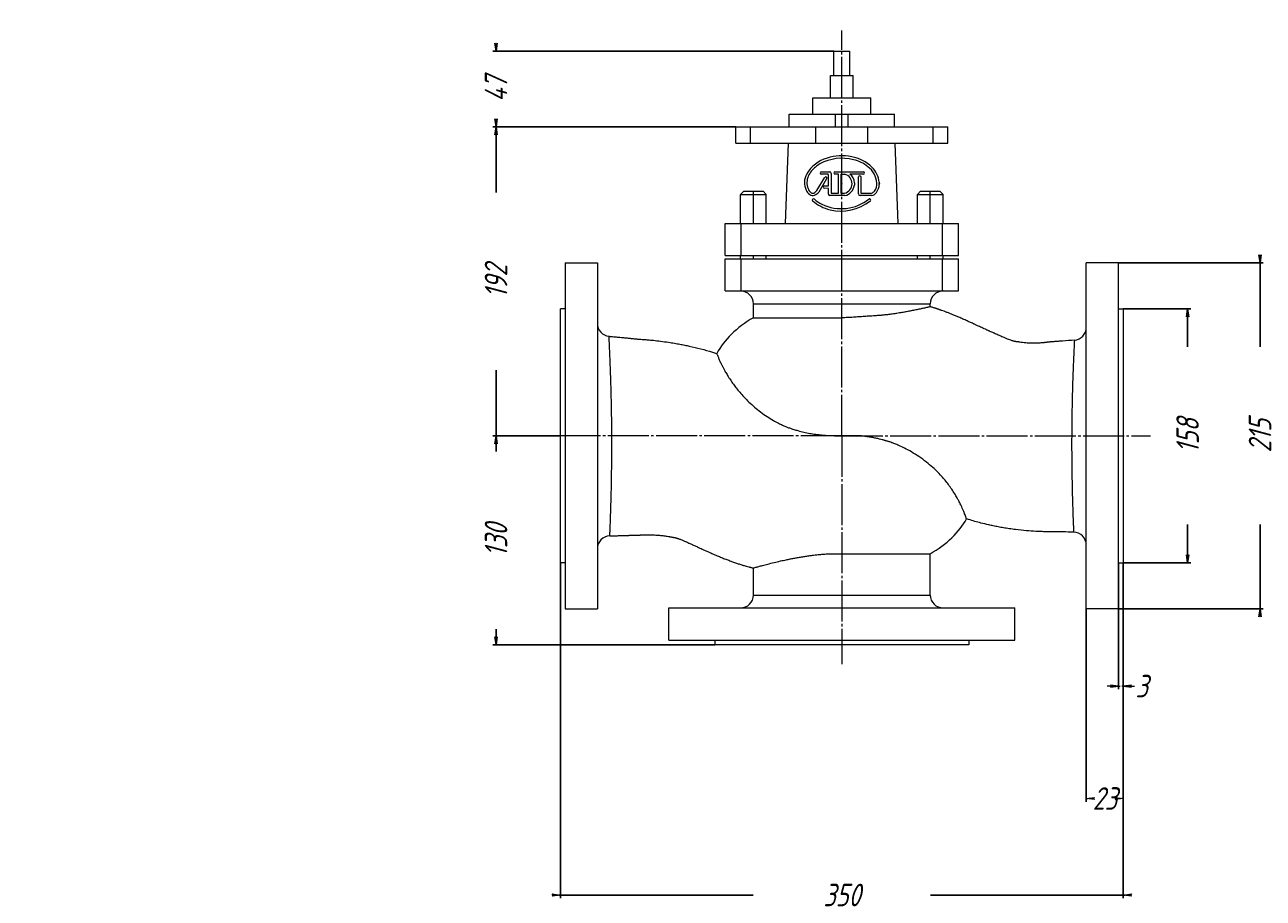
# Model space of a CAD drawing. Header units: millimetres. Extents: x 0 to 1186, y -528 to 297.
# Tile 2 of 3: x 0 to 770, y -246 to 297. Entities that reach past the tile are written whole.
import ezdxf

# ---------------------------------------------------------------- set-up
doc = ezdxf.new("R2010")
doc.units = ezdxf.units.MM
doc.linetypes.add('K5LT_AXLED', pattern=[29.999298, 25.499298, -1.5, 1.5, -1.5])
doc.linetypes.add('K5LT_THIN', pattern=[0])
doc.layers.add('Системный слой', color=7, linetype='Continuous')
doc.styles.add('KDIMTEXTSTYLE', font='GOST_AU.SHX', dxfattribs={"width": 0.96, "oblique": 15, "height": 5})
doc.dimstyles.new('KDIMSTYLE (1.00)', dxfattribs={"dimtxt": 5, "dimasz": 1, "dimexe": 2, "dimexo": 0, "dimgap": 1, "dimtad": 1, "dimtxsty": 'KDIMTEXTSTYLE', "dimsah": 1, "dimcen": 0, "dimdle": 1, "dimadec": 0, "dimazin": 0, "dimtfac": 0.667, "dimtmove": 0, "dimatfit": 3, "dimfxl": 1, "dimtvp": 1, "dimtolj": 1, "dimtzin": 0, "dimarcsym": 0})

# ---------------------------------------------------------------- blocks, each defined once
blk = doc.blocks.new('U1')
at = {"layer": 'Системный слой', "color": 30, "linetype": 'K5LT_AXLED', "lineweight": 9, "true_color": 0xff8000}
for q in [(508, 293.5), (321, 41.5), (700, 41.5), (508, -100.5)]:
    blk.add_line((508, 41.5), q, dxfattribs=at)
blk = doc.blocks.new('KDIMARROW_01')
at = {"layer": 'Системный слой'}
blk.add_hatch(color=0, dxfattribs=at).paths.add_polyline_path([(0, 0), (-5, 0.66), (-4.5, 0), (-5, -0.66)])
at = {"layer": 'Системный слой', "color": 0, "linetype": 'K5LT_THIN', "lineweight": 9}
for p, q in [((-4.5, 0), (-5, 0.66)), ((-5, 0.66), (0, 0)), ((0, 0), (-5, -0.66)), ((-5, -0.66), (-4.5, 0)), ((0, 0), (-1, 0))]:
    blk.add_line(p, q, dxfattribs=at)
blk = doc.blocks.new('KDIMARROW_02')
at = {"layer": 'Системный слой'}
blk.add_hatch(color=0, dxfattribs=at).paths.add_polyline_path([(4.5, 0), (5, 0.66), (0, 0), (5, -0.66)])
at = {"layer": 'Системный слой', "color": 0, "linetype": 'K5LT_THIN', "lineweight": 9}
for p, q in [((0, 0), (-1, 0)), ((5, 0.66), (0, 0)), ((0, 0), (5, -0.66)), ((0, 0), (7, 0)), ((4.5, 0), (5, 0.66)), ((5, -0.66), (4.5, 0))]:
    blk.add_line(p, q, dxfattribs=at)

msp = doc.modelspace()

# ---------------------------------------------------------------- linework, layer by layer
at = {"layer": 'Системный слой', "color": 7, "linetype": 'K5LT_THIN', "lineweight": 9}
for p, q in [((503, 265.5), (503, 280.5)), ((503, 280.5), (508, 280.5)), ((508, 280.5), (513, 280.5)), ((513, 265.5), (513, 280.5)), ((501, 265.5), (508, 265.5)), ((501, 251.5), (501, 265.5)), ((508, 265.5), (515, 265.5)), ((515, 251.5), (515, 265.5)), ((490, 251.5), (508, 251.5)), ((490, 241.5), (490, 251.5)), ((508, 251.5), (526, 251.5)), ((526, 241.5), (526, 251.5)), ((475.243, 233.5), (475.243, 241.5)), ((475.243, 241.5), (504, 241.5)), ((504, 233.5), (504, 241.5)), ((504, 241.5), (512, 241.5)), ((512, 241.5), (540.757, 241.5)), ((512, 233.5), (512, 241.5)), ((540.757, 233.5), (540.757, 241.5)), ((442, 233.5), (451.12, 233.5)), ((442, 223.5), (442, 233.5)), ((451.12, 223.5), (451.12, 233.5)), ((451.12, 233.5), (491.875, 233.5)), ((491.875, 233.5), (524.125, 233.5)), ((491.875, 223.5), (491.875, 233.5)), ((524.125, 223.5), (524.125, 233.5)), ((524.125, 233.5), (564.88, 233.5)), ((564.88, 233.5), (574, 233.5)), ((564.88, 223.5), (564.88, 233.5)), ((574, 223.5), (574, 233.5)), ((442, 223.5), (451.12, 223.5)), ((451.12, 223.5), (491.875, 223.5)), ((473, 173.5), (474.746, 223.5)), ((491.875, 223.5), (524.125, 223.5)), ((524.125, 223.5), (564.88, 223.5)), ((543, 173.5), (541.254, 223.5)), ((564.88, 223.5), (574, 223.5)), ((492.518, 194.012), (497.258, 201.912)), ((498.498, 201.132), (493.698, 193.012)), ((495.038, 205.652), (500.458, 205.672)), ((499.338, 204.132), (495.098, 204.152)), ((497.258, 201.912), (497.378, 202.012)), ((497.378, 202.012), (497.398, 202.112)), ((499.558, 204.052), (499.338, 204.132)), ((499.718, 203.812), (499.558, 204.052)), ((499.738, 196.872), (499.718, 203.812)), ((501.278, 204.532), (501.278, 192.272)), ((505.878, 204.132), (503.538, 204.152)), ((503.598, 205.672), (521.538, 205.672)), ((505.878, 192.272), (505.878, 204.132)), ((507.398, 204.132), (507.398, 192.272)), ((507.398, 204.132), (509.818, 204.132)), ((521.358, 204.132), (512.998, 204.112)), ((518.318, 191.892), (518.318, 202.472)), ((519.818, 202.572), (519.838, 192.272)), ((445, 191.5), (447, 193.5)), ((447, 193.5), (453, 193.5)), ((453, 193.5), (459, 193.5)), ((453, 191.5), (453, 193.5)), ((461, 191.5), (459, 193.5)), ((499.738, 195.312), (496.938, 195.332)), ((496.958, 196.852), (499.738, 196.872)), ((499.738, 191.772), (499.738, 195.312)), ((515.798, 198.772), (515.798, 197.212)), ((531.258, 199.052), (531.298, 197.792)), ((555, 191.5), (557, 193.5)), ((557, 193.5), (563, 193.5)), ((563, 193.5), (569, 193.5)), ((563, 191.5), (563, 193.5)), ((571, 191.5), (569, 193.5)), ((445, 173.5), (445, 191.5)), ((445, 191.5), (453, 191.5)), ((453, 173.5), (453, 191.5)), ((453, 191.5), (461, 191.5)), ((461, 173.5), (461, 191.5)), ((509.918, 190.812), (500.538, 190.832)), ((501.278, 192.272), (505.878, 192.272)), ((507.398, 192.272), (509.738, 192.272)), ((526.558, 190.812), (519.318, 190.832)), ((519.838, 192.272), (526.518, 192.292)), ((555, 173.5), (555, 191.5)), ((555, 191.5), (563, 191.5)), ((563, 173.5), (563, 191.5)), ((563, 191.5), (571, 191.5)), ((571, 173.5), (571, 191.5)), ((435.5, 153.5), (435.5, 173.5)), ((435.5, 173.5), (445.5, 173.5)), ((445.5, 173.5), (570.5, 173.5)), ((445.5, 153.5), (445.5, 173.5)), ((570.5, 173.5), (580.5, 173.5)), ((570.5, 153.5), (570.5, 173.5)), ((580.5, 153.5), (580.5, 173.5)), ((336, 149), (356, 149)), ((336, 149), (336, 41.5)), ((356, 149), (356, 41.5)), ((435.5, 153.5), (445.5, 153.5)), ((435.5, 131.5), (435.5, 151.5)), ((435.5, 151.5), (445.5, 151.5)), ((445, 151.5), (445, 153.5)), ((445.5, 153.5), (570.5, 153.5)), ((445.5, 131.5), (445.5, 151.5)), ((445.5, 151.5), (570.5, 151.5)), ((453, 151.5), (453, 153.5)), ((461, 151.5), (461, 153.5)), ((555, 151.5), (555, 153.5)), ((563, 151.5), (563, 153.5)), ((570.5, 153.5), (580.5, 153.5)), ((570.5, 151.5), (580.5, 151.5)), ((570.5, 131.5), (570.5, 151.5)), ((571, 151.5), (571, 153.5)), ((580.5, 131.5), (580.5, 151.5)), ((680, 149), (660, 149)), ((660, 41.5), (660, 149)), ((680, 41.5), (680, 149)), ((435.5, 131.5), (445.5, 131.5)), ((445.5, 131.5), (570.5, 131.5)), ((570.5, 131.5), (580.5, 131.5)), ((453, 114.848), (453, 123.5)), ((453, 123.5), (508, 123.5)), ((508, 123.5), (563, 123.5)), ((563, 121.698), (563, 123.5)), ((333, 41.5), (333, 120.5)), ((336, 120.5), (333, 120.5)), ((680, 120.5), (683, 120.5)), ((683, 120.5), (683, 41.5)), ((453, 114.848), (508, 114.848)), ((333, -37.5), (333, 41.5)), ((336, 41.5), (336, -66)), ((356, 41.5), (356, -66)), ((519.149, 41.5), (508, 41.5)), ((660, -66), (660, 41.5)), ((680, -66), (680, 41.5)), ((683, 41.5), (683, -37.5)), ((336, -37.5), (333, -37.5)), ((508, -31.848), (563, -31.848)), ((563, -57.5), (563, -31.848)), ((680, -37.5), (683, -37.5)), ((453, -57.5), (453, -40.714)), ((453, -57.5), (508, -57.5)), ((508, -57.5), (563, -57.5)), ((336, -66), (356, -66)), ((400.5, -85.5), (400.5, -65.5)), ((400.5, -65.5), (508, -65.5)), ((508, -65.5), (615.5, -65.5)), ((615.5, -85.5), (615.5, -65.5)), ((680, -66), (660, -66)), ((400.5, -85.5), (508, -85.5)), ((429, -85.5), (429, -88.5)), ((508, -88.5), (429, -88.5)), ((508, -85.5), (615.5, -85.5)), ((587, -88.5), (508, -88.5)), ((587, -85.5), (587, -88.5))]:
    msp.add_line(p, q, dxfattribs=at)
for centre, radius, start, end in [((504.568, 193.683), 21.193, 105.628396, 150.083963), ((503.753, 194.452), 18.634, 120.346506, 141.260349), ((508.145, 184.909), 29.106, 75.853001, 118.316124), ((508.068, 185.254), 30.274, 78.432815, 107.710839), ((509.879, 191.029), 24.26, 46.109006, 79.888384), ((510.571, 192.363), 21.291, 50.415922, 77.282834), ((515.826, 197.54), 13.974, 4.401262, 53.497054), ((515.809, 197.434), 15.534, 5.978475, 45.492411), ((494.98, 198.911), 10.279, 148.691137, 207.201762), ((498.223, 198.145), 12.023, 138.495599, 175.384106), ((495.308, 204.912), 0.788, 110.004366, 254.576854), ((498.026, 201.702), 0.75, 60.20314, 146.788326), ((498.005, 201.706), 0.756, 310.675843, 58.695957), ((500.285, 204.683), 1.005, 351.403985, 80.050811), ((503.795, 204.903), 0.794, 104.310482, 251.168514), ((508.266, 198.213), 6.12, 283.922671, 75.304379), ((508.89, 198.554), 6.912, 1.811082, 53.528969), ((519.083, 202.297), 0.785, 20.570552, 167.057598), ((521.302, 204.919), 0.789, 274.084371, 72.582309), ((492.397, 197.152), 7.187, 204.14025, 232.466995), ((495.06, 198.871), 8.825, 178.433455, 204.635787), ((492.451, 197.134), 5.75, 199.73311, 231.844837), ((489.913, 193.98), 1.703, 233.422308, 292.999743), ((489.017, 196.281), 4.172, 291.972509, 327.055178), ((488.622, 197.031), 6.475, 292.10656, 321.633235), ((497.15, 196.09), 0.786, 104.120831, 254.371473), ((508.175, 198.315), 7.703, 283.080262, 351.769252), ((524.827, 196.592), 4.62, 291.469612, 319.841044), ((525.373, 195.861), 5.186, 283.219081, 323.448208), ((522.844, 197.852), 6.956, 322.443154, 6.272353), ((522.414, 198.089), 8.89, 323.269883, 358.089029), ((489.91, 193.93), 3.117, 232.647009, 291.620854), ((490.407, 188.031), 0.789, 41.371127, 212.077087), ((506.792, 207.421), 26.138, 229.27323, 256.427407), ((503.331, 201.839), 18.128, 227.133613, 244.68171), ((507.665, 210.313), 27.643, 244.073444, 308.939831), ((500.788, 191.855), 1.053, 184.52637, 256.273439), ((507.539, 210.487), 29.294, 256.415933, 308.409364), ((519.407, 191.917), 1.089, 181.321779, 265.341546), ((525.19, 188.064), 0.764, 315.928369, 101.417924), ((445, 123.5), 8, 0, 90), ((571, 123.5), 8, 90, 180), ((364, 111.293), 8, 180.007853, 264.70922), ((652, 108.916), 8, 274.334077, 359.996669), ((364, -28.759), 8, 91.747179, 179.994952), ((652, -26.389), 8, 0.007114, 89.202775), ((445, -57.5), 8, 270, 0), ((571, -57.5), 8, 180, 270)]:
    msp.add_arc(centre, radius, start, end, dxfattribs=at)
for centre, start_param, end_param in [((508, 75.6), 2.3042933, 2.8132495), ((508, 7.4), 5.4458859, 5.9446782)]:
    msp.add_ellipse(centre, major_axis=(82.154, 0), ratio=0.6431204, start_param=start_param, end_param=end_param, dxfattribs=at)
for points, knots in [([(563, 121.698), (563, 121.698), (562.971, 121.691), (562.745, 121.638), (562.146, 121.497), (561.271, 121.294), (560.212, 121.051), (559.068, 120.794), (557.895, 120.534), (556.615, 120.257), (555.303, 119.977), (553.922, 119.692), (552.563, 119.417), (551.147, 119.139), (549.718, 118.868), (548.296, 118.605), (546.852, 118.347), (545.38, 118.095), (543.845, 117.841), (542.348, 117.605), (540.833, 117.378), (539.323, 117.161), (537.813, 116.957), (536.467, 116.787), (535.254, 116.644), (534.116, 116.525), (532.991, 116.417), (531.924, 116.323), (530.923, 116.242), (529.826, 116.157), (528.43, 116.055), (526.667, 115.938), (524.738, 115.811), (522.919, 115.689), (521.154, 115.57), (519.464, 115.453), (517.745, 115.335), (516.041, 115.224), (514.278, 115.117), (512.472, 115.02), (510.752, 114.94), (509.261, 114.89), (508.381, 114.861), (508, 114.848)], [0, 0, 0, 0, 0.8305896, 2.9567109, 5.0648031, 7.1772625, 9.0879025, 10.6847192, 12.2140658, 13.5848814, 15.080002, 16.3029892, 17.5623332, 18.7398082, 19.8950603, 21.0062564, 22.0038867, 23.0836268, 24.1448957, 25.1543008, 26.0601371, 27.0795254, 28.0071564, 28.8430299, 29.4918637, 30.1674216, 30.8287272, 31.4386381, 31.9810975, 32.5122672, 33.2758908, 34.3085851, 35.3689827, 36.3767992, 37.2442789, 38.1669447, 39.0078123, 39.8904489, 40.7948011, 41.720869, 42.6627403, 43.4224507, 44, 44, 44, 44]), ([(652.605, 100.939), (650.14, 100.752), (647.488, 100.551), (644.51, 100.326), (643.642, 100.26), (642.629, 100.183), (641.652, 100.109), (640.843, 100.047), (640.175, 99.997), (639.425, 99.943), (638.722, 99.891), (638.145, 99.844), (637.86, 99.819), (637.578, 99.795), (637.174, 99.758), (636.579, 99.702), (635.966, 99.641), (635.467, 99.588), (635.15, 99.549), (634.875, 99.512), (634.552, 99.467), (634.158, 99.413), (633.726, 99.365), (633.137, 99.303), (632.264, 99.221), (631, 99.124), (629.569, 99.05), (628.194, 99.013), (626.984, 99.008), (625.597, 99.03), (624.057, 99.097), (622.206, 99.237), (620.463, 99.429), (619.114, 99.624), (618.294, 99.759), (617.874, 99.831), (617.599, 99.881), (617.455, 99.908), (617.434, 99.912), (617.406, 99.917), (617.364, 99.925), (617.302, 99.938), (617.222, 99.954), (617.151, 99.967), (617.102, 99.975), (617.074, 99.978), (617.045, 99.98), (617.018, 99.98), (616.999, 99.978), (616.988, 99.976), (616.976, 99.973), (616.962, 99.97), (616.948, 99.966), (616.936, 99.965), (616.93, 99.963), (616.921, 99.961), (616.91, 99.958), (616.897, 99.953), (616.88, 99.946), (616.863, 99.94), (616.848, 99.937), (616.836, 99.936), (616.822, 99.934), (616.8, 99.932), (616.769, 99.93), (616.725, 99.93), (616.665, 99.931), (616.584, 99.936), (616.48, 99.946), (616.354, 99.963), (616.211, 99.987), (616.039, 100.02), (615.81, 100.069), (615.49, 100.145), (615.068, 100.257), (614.536, 100.412), (613.828, 100.637), (612.924, 100.945), (611.698, 101.391), (610.138, 101.998), (607.925, 102.902), (605.417, 103.985), (603.392, 104.889), (602.096, 105.474), (601.197, 105.883), (600.37, 106.261), (599.773, 106.535), (599.432, 106.691), (598.928, 106.923), (598.173, 107.271), (597.065, 107.784), (595.273, 108.613), (593.242, 109.555), (591.509, 110.356), (590.491, 110.824), (589.613, 111.227), (588.304, 111.825), (586.349, 112.712), (583.944, 113.787), (581.467, 114.869), (579.175, 115.845), (577.123, 116.696), (575.186, 117.477), (573.351, 118.194), (571.613, 118.851), (570.437, 119.281), (569.79, 119.512), (569.646, 119.563), (569.484, 119.621), (569.288, 119.69), (568.98, 119.799), (568.635, 119.919), (568.365, 120.012), (568.221, 120.062), (568.104, 120.102), (567.932, 120.16), (567.673, 120.247), (567.314, 120.366), (566.788, 120.539), (566.133, 120.749), (565.378, 120.981), (564.521, 121.244), (563.719, 121.485), (563.196, 121.64), (563, 121.698)], [0, 0, 0, 0, 9.851251, 10.6019172, 11.9038022, 13.3221683, 14.6483694, 15.8088365, 16.5602373, 17.3136231, 18.8203946, 19.3402832, 19.6428446, 19.9566672, 20.4691301, 21.2598366, 22.3404308, 22.9158211, 23.2653275, 23.6150088, 24.0162466, 24.5838652, 25.1774902, 25.765057, 26.9141942, 28.707556, 30.7987172, 32.6320357, 34.1885992, 35.6213373, 38.1619138, 40.3316928, 43.0177437, 45.1530356, 45.7628541, 46.3278304, 46.8512126, 46.8798994, 46.9085862, 46.9376002, 46.9936097, 47.078306, 47.1916891, 47.3209142, 47.3627345, 47.3888542, 47.4329153, 47.4816201, 47.4957784, 47.5099367, 47.5246139, 47.5426861, 47.5726926, 47.5804063, 47.5876169, 47.6005198, 47.6154628, 47.6323356, 47.6564191, 47.6877132, 47.7038464, 47.7193826, 47.7353302, 47.7610047, 47.804375, 47.8613378, 47.9375692, 48.0422011, 48.1822342, 48.3576685, 48.5468767, 48.7600295, 49.0553949, 49.4812757, 50.0635553, 50.8022336, 51.7142969, 52.9755407, 54.6265404, 56.9377267, 59.617882, 64.1857847, 67.7857165, 68.4760196, 69.8566259, 71.71728, 72.1050906, 72.473705, 73.2109338, 74.316777, 75.7865072, 78.079474, 82.1870657, 84.706645, 85.6926117, 86.6494577, 88.5601328, 91.4246369, 95.2111966, 99.057796, 102.2009904, 105.1409905, 107.9116964, 110.5250362, 112.991253, 115.3197269, 115.5155167, 115.7283304, 115.9302891, 116.1994899, 116.5583779, 117.2320913, 117.6501663, 117.7024886, 117.8378496, 118.1442233, 118.4257123, 118.9272586, 119.6488622, 120.641354, 121.6484194, 122.82879, 124.185265, 125, 125, 125, 125]), ([(363.262, 103.327), (363.518, 103.304), (364.016, 103.257), (364.998, 103.167), (366.662, 103.012), (368.741, 102.82), (371.165, 102.596), (373.378, 102.397), (375.072, 102.239), (376.062, 102.138), (376.569, 102.084), (377.281, 102.002), (378.267, 101.884), (379.311, 101.772), (380.238, 101.687), (380.979, 101.627), (381.879, 101.563), (383.164, 101.478), (385.049, 101.358), (387.697, 101.16), (391.156, 100.819), (395.486, 100.321), (399.831, 99.714), (403.815, 99.071), (407.172, 98.467), (410.256, 97.86), (414.63, 96.928), (420.373, 95.547), (426.049, 93.948), (429.326, 92.928), (430.235, 92.638)], [0, 0, 0, 0, 0.3516734, 0.6839462, 1.3484918, 2.6380968, 3.5355976, 4.6815125, 5.6789495, 5.8557254, 6.0467381, 6.3731621, 6.8299098, 7.4421458, 7.7760134, 8.1088058, 8.4577713, 9.0105954, 9.867371, 11.0280982, 12.6286564, 14.6736769, 16.9541896, 18.6388808, 20.1897934, 21.6194145, 22.9374101, 26.3057994, 29.6961857, 31, 31, 31, 31]), ([(364.994, 41.282), (364.982, 44.32), (364.937, 50.103), (364.821, 58.151), (364.674, 65.402), (364.502, 72.105), (364.308, 78.459), (364.109, 84.068), (363.932, 88.606), (363.792, 91.949), (363.688, 94.33), (363.611, 96.033), (363.555, 97.255), (363.509, 98.248), (363.467, 99.134), (363.425, 100.006), (363.388, 100.786), (363.355, 101.455), (363.328, 101.994), (363.306, 102.444), (363.288, 102.802), (363.275, 103.075), (363.265, 103.275), (363.262, 103.327), (363.262, 103.327)], [0, 0, 0, 0, 2.3130503, 4.407416, 6.2710477, 8.181952, 10.1225617, 12.0917112, 13.8295813, 15.2375976, 16.3289748, 17.2058753, 17.9119339, 18.4399049, 19.0580941, 19.7125037, 20.4075689, 21.0414501, 21.6716495, 22.2604687, 22.8896094, 23.5013784, 24.1413018, 25, 25, 25, 25]), ([(652.605, 100.939), (652.605, 100.939), (652.599, 100.828), (652.56, 100.073), (652.468, 98.24), (652.332, 95.475), (652.163, 91.839), (651.968, 87.373), (651.763, 82.253), (651.562, 76.635), (651.377, 70.682), (651.214, 64.423), (651.077, 57.808), (650.98, 51.414), (650.925, 45.816), (650.906, 42.594), (650.9, 41.218)], [0, 0, 0, 0, 0.6592881, 1.999464, 3.3807355, 4.7481563, 6.1372192, 7.5167977, 8.8923592, 10.2034869, 11.4815014, 12.732022, 13.9696407, 15.2657361, 16.2594096, 17, 17, 17, 17]), ([(430.234, 92.638), (430.234, 92.638), (430.245, 92.609), (430.341, 92.354), (430.639, 91.574), (431.174, 90.232), (431.94, 88.437), (432.815, 86.54), (433.694, 84.758), (434.572, 83.105), (435.625, 81.219), (436.99, 78.917), (438.658, 76.311), (440.467, 73.703), (442.377, 71.154), (444.536, 68.493), (447.148, 65.553), (450.23, 62.426), (453.715, 59.281), (457.524, 56.235), (461.442, 53.479), (465.193, 51.161), (468.348, 49.435), (470.884, 48.194), (472.788, 47.352), (474.27, 46.761), (475.466, 46.338), (476.729, 45.9), (478.469, 45.337), (481.061, 44.575), (484.377, 43.742), (488.001, 43.005), (491.386, 42.463), (494.596, 42.076), (497.974, 41.787), (501.509, 41.591), (504.93, 41.502), (507.035, 41.494), (508, 41.5)], [0, 0, 0, 0, 0.5245183, 1.960828, 3.6472881, 5.4932806, 7.2179886, 8.7395885, 9.8280861, 10.7562618, 11.7625094, 13.016292, 14.3475712, 15.5436464, 16.6008279, 17.7429924, 19.0265063, 20.4308243, 21.8672207, 23.3176947, 24.8048778, 26.1104025, 27.1959032, 27.9575864, 28.582622, 29.0187593, 29.3560737, 29.6974815, 30.19273, 30.9596494, 32.067166, 33.1864736, 34.1997417, 35.0660274, 36.0152487, 37.1640401, 38.1584933, 39, 39, 39, 39]), ([(363.756, -20.763), (363.756, -20.763), (363.757, -20.74), (363.775, -20.312), (363.841, -18.765), (363.943, -16.303), (364.072, -12.982), (364.224, -8.822), (364.387, -3.866), (364.551, 1.785), (364.701, 7.941), (364.827, 14.401), (364.926, 21.356), (364.988, 28.379), (365.009, 35.136), (365.002, 39.298), (364.994, 41.22)], [0, 0, 0, 0, 0.1757634, 1.5248542, 2.8872391, 4.2332222, 5.5699451, 6.9057998, 8.2695267, 9.6212237, 10.9438766, 12.2326504, 13.4639608, 14.8433168, 16.0042627, 17, 17, 17, 17]), ([(585.492, -10.145), (585.492, -10.146), (585.485, -10.124), (585.443, -10.001), (585.347, -9.716), (585.167, -9.2), (584.857, -8.327), (584.366, -7.016), (583.705, -5.361), (582.958, -3.63), (582.258, -2.112), (581.608, -0.777), (580.881, 0.656), (579.911, 2.472), (578.56, 4.835), (576.867, 7.536), (574.902, 10.385), (572.791, 13.155), (570.472, 15.91), (567.758, 18.824), (564.485, 21.955), (560.505, 25.296), (556.066, 28.514), (551.447, 31.396), (547.279, 33.648), (543.786, 35.306), (541.169, 36.415), (539.264, 37.144), (537.982, 37.592), (537.083, 37.882), (536.433, 38.074), (535.904, 38.217), (535.456, 38.345), (535.027, 38.473), (534.568, 38.606), (533.893, 38.797), (532.827, 39.086), (531.205, 39.498), (529.123, 39.973), (526.59, 40.48), (523.958, 40.914), (521.421, 41.255), (519.865, 41.428), (519.149, 41.5)], [0, 0, 0, 0, 0.6894424, 1.6642486, 2.7529298, 4.0575736, 5.6585669, 7.4719536, 9.3414188, 10.889243, 12.0731012, 12.9298976, 13.8253456, 15.0347794, 16.4623507, 18.1113408, 19.6538305, 21.1277651, 22.5425413, 24.0506565, 25.8221315, 27.7239354, 29.8545595, 31.8375123, 33.6323124, 34.9638131, 35.9955309, 36.6860206, 37.1543499, 37.4562271, 37.700939, 37.8870897, 38.0472326, 38.2019917, 38.3626639, 38.5688424, 38.9565906, 39.5472045, 40.3644534, 41.2525071, 42.3197333, 43.227646, 44, 44, 44, 44]), ([(650.9, 41.218), (650.889, 38.432), (650.886, 33.209), (650.926, 26.116), (650.994, 20.023), (651.078, 14.646), (651.182, 9.432), (651.307, 4.26), (651.455, -0.924), (651.612, -5.756), (651.764, -9.939), (651.894, -13.268), (651.998, -15.759), (652.071, -17.462), (652.106, -18.254), (652.111, -18.39), (652.111, -18.39)], [0, 0, 0, 0, 1.5004442, 2.8125026, 3.8941989, 4.9548418, 5.9829333, 7.1305367, 8.3781476, 9.7402463, 11.0843418, 12.4009833, 13.6708479, 14.9271838, 16.2125134, 17, 17, 17, 17]), ([(652.111, -18.39), (649.884, -18.359), (647.406, -18.324), (644.592, -18.285), (643.652, -18.272), (642.63, -18.258), (641.654, -18.244), (640.87, -18.233), (640.256, -18.225), (639.61, -18.215), (638.904, -18.205), (638.253, -18.196), (637.838, -18.192), (637.504, -18.189), (637.026, -18.187), (636.311, -18.184), (635.315, -18.175), (634.07, -18.147), (631.808, -18.091), (627.957, -17.94), (622.493, -17.562), (616.926, -16.98), (612.155, -16.326), (608.545, -15.75), (605.26, -15.157), (602.24, -14.553), (598.675, -13.776), (593.551, -12.534), (588.928, -11.224), (585.946, -10.291), (585.492, -10.146)], [0, 0, 0, 0, 3.0721852, 3.4172513, 3.8806596, 4.368573, 4.8261002, 5.2264638, 5.4498259, 5.6731879, 6.1144942, 6.4332134, 6.5631787, 6.6872039, 6.8932065, 7.2225818, 7.6753297, 8.2620371, 8.949803, 10.7992651, 13.4825785, 16.6218494, 18.4706199, 20.1296053, 21.6603734, 23.0732038, 24.3771803, 26.6914695, 30.3422547, 31, 31, 31, 31]), ([(363.756, -20.763), (365.323, -20.715), (367.325, -20.654), (369.726, -20.581), (371.331, -20.532), (373.28, -20.471), (374.893, -20.422), (375.758, -20.397), (375.988, -20.391), (376.307, -20.382), (376.785, -20.368), (377.508, -20.349), (378.685, -20.318), (380.093, -20.281), (381.298, -20.246), (382.029, -20.221), (382.452, -20.203), (382.836, -20.185), (383.221, -20.164), (383.667, -20.139), (384.231, -20.108), (385.227, -20.075), (386.662, -20.05), (388.343, -20.052), (390.029, -20.09), (391.547, -20.155), (392.884, -20.236), (394.107, -20.329), (395.827, -20.488), (398.078, -20.754), (400.138, -21.078), (401.432, -21.312), (401.955, -21.411), (402.436, -21.506), (402.88, -21.596), (403.24, -21.672), (403.462, -21.719), (403.559, -21.74), (403.595, -21.748), (403.644, -21.759), (403.712, -21.775), (403.779, -21.79), (403.833, -21.801), (403.863, -21.807), (403.883, -21.811), (403.899, -21.813), (403.91, -21.815), (403.917, -21.815), (403.921, -21.815), (403.923, -21.815), (403.925, -21.814), (403.926, -21.814), (403.927, -21.814), (403.928, -21.813), (403.928, -21.812), (403.928, -21.812)], [0, 0, 0, 0, 6.6128245, 8.2966224, 9.9746984, 13.3174053, 16.4150284, 16.7039393, 16.9261132, 17.3704611, 18.0369829, 18.9133532, 20.4043212, 22.9357517, 24.7577906, 25.4459529, 25.9853008, 26.5232191, 27.0437542, 27.5968134, 28.353286, 29.5317523, 31.6859267, 34.2019907, 36.6534041, 38.6835236, 40.5387322, 42.2367789, 43.7932014, 47.7400538, 51.6813209, 52.4812655, 53.2189885, 53.8995004, 54.5273669, 55.1067579, 55.4336565, 55.4690104, 55.5241416, 55.584585, 55.6803822, 55.8115334, 55.876086, 55.9074168, 55.9393838, 55.9607469, 55.9757151, 55.9850914, 55.9883765, 55.9929045, 55.9945034, 55.9957369, 55.9975521, 55.9988385, 56, 56, 56, 56]), ([(403.952, -21.726), (403.962, -21.727), (403.98, -21.729), (404.01, -21.732), (404.044, -21.737), (404.089, -21.744), (404.147, -21.755), (404.221, -21.77), (404.31, -21.79), (404.426, -21.819), (404.555, -21.854), (404.709, -21.898), (404.892, -21.952), (405.144, -22.03), (405.48, -22.14), (405.909, -22.286), (406.438, -22.478), (407.098, -22.727), (407.981, -23.073), (409.136, -23.544), (410.627, -24.179), (412.471, -24.987), (414.051, -25.698), (415.441, -26.33), (416.525, -26.826), (418.036, -27.517), (420.11, -28.47), (422.004, -29.335), (423.54, -30.029), (424.62, -30.515), (426.181, -31.211), (428.449, -32.206), (431.091, -33.332), (433.825, -34.455), (436.385, -35.463), (438.856, -36.392), (441.239, -37.244), (443.533, -38.019), (445.295, -38.582), (446.555, -38.967), (447.467, -39.239), (448.674, -39.588), (449.706, -39.874), (450.453, -40.073), (450.777, -40.158), (451.231, -40.276), (451.84, -40.43), (452.443, -40.581), (452.857, -40.68), (453, -40.714)], [0, 0, 0, 0, 0.0277318, 0.0521738, 0.084106, 0.1261698, 0.1821716, 0.2529953, 0.3386409, 0.4429403, 0.5914766, 0.721737, 0.8968097, 1.1362695, 1.4713817, 1.9021464, 2.4271995, 3.0827296, 3.901514, 5.1180417, 6.6519206, 8.4955067, 10.8777365, 11.5712197, 12.8440772, 14.2688143, 16.3085058, 19.3264517, 20.2089762, 21.1080815, 22.7002354, 25.0698756, 28.1625967, 30.8759954, 33.486716, 35.9929963, 38.3945756, 40.6920933, 42.8867565, 43.6602162, 44.4453677, 45.5909561, 47.2610634, 47.4678157, 47.800114, 48.2132305, 48.8057481, 49.5784396, 50, 50, 50, 50]), ([(453, -40.713), (453, -40.713), (453.014, -40.709), (453.308, -40.624), (454.414, -40.308), (456.201, -39.804), (458.687, -39.122), (461.897, -38.269), (465.662, -37.319), (469.564, -36.397), (472.936, -35.656), (475.722, -35.09), (478.116, -34.627), (480.511, -34.195), (483.042, -33.777), (485.577, -33.377), (488.046, -33.016), (490.281, -32.719), (492.363, -32.479), (494.45, -32.262), (496.93, -32.06), (500.061, -31.898), (503.852, -31.81), (506.581, -31.824), (508, -31.848)], [0, 0, 0, 0, 0.1900883, 1.9591172, 3.7205975, 5.5223948, 7.3160116, 9.179409, 11.1302668, 12.806003, 14.1580353, 15.0589897, 15.868842, 16.6903715, 17.5075111, 18.3789222, 19.1355424, 19.8336144, 20.4442599, 21.0299327, 21.7083784, 22.6474696, 23.7768775, 25, 25, 25, 25])]:
    msp.add_open_spline(points, degree=3, knots=knots, dxfattribs=at)
at = {"layer": 'Системный слой'}
for p in [(508, 215.527), (508, 198.367), (531.298, 198.367)]:
    msp.add_point(p, dxfattribs=at)

# ---------------------------------------------------------------- block references
msp.add_blockref('U1', (0, 0), dxfattribs=at)

# ---------------------------------------------------------------- dimensions: what is measured, and where the dimension line sits
at = {"layer": 'Системный слой', "color": 7}
for base, p1, p2, location in [((293, 233.5), (503, 280.5), (442, 233.5), (293, 257)), ((293, 41.5), (442, 233.5), (333, 41.5), (293, 137.5)), ((768, -66), (680, 149), (680, -66), (768, 41.5)), ((723, 120.5), (683, -37.5), (683, 120.5), (723, 41.5)), ((293, 41.5), (429, -88.5), (333, 41.5), (293, -23.5))]:
    msp.add_linear_dim(base=base, p1=p1, p2=p2, angle=90, location=location, dimstyle='KDIMSTYLE (1.00)', override={"dimexo": 0, "dimpost": '\\H14.0;\\W0.965;\\Q15;<>', "dimblk1": 'KDIMARROW_01', "dimblk2": 'KDIMARROW_01', "dimse1": 0, "dimse2": 0, "dimclrt": 7, "dimtolj": 1}, dxfattribs=at).render()
for base, p1, p2, location, override in [((333, -244), (683, -37.5), (333, -37.5), (508, -244), {"dimexo": 0, "dimpost": '\\H14.0;\\W0.965;\\Q15;<>', "dimblk1": 'KDIMARROW_01', "dimblk2": 'KDIMARROW_01', "dimse1": 0, "dimse2": 0, "dimclrt": 7, "dimtolj": 1}), ((683, -184), (660, -66), (683, -37.5), (671.5, -184), {"dimexo": 0, "dimpost": '\\H14.0;\\W0.965;\\Q15;<>', "dimblk1": 'KDIMARROW_01', "dimblk2": 'KDIMARROW_01', "dimse1": 0, "dimse2": 0, "dimclrt": 7, "dimtolj": 1}), ((683, -114.133), (680, -37.5), (683, -37.5), (694.437, -114.133), {"dimexo": 0, "dimpost": '\\H14.0;\\W0.965;\\Q15;<>', "dimblk1": 'KDIMARROW_02', "dimblk2": 'KDIMARROW_02', "dimse1": 0, "dimse2": 0, "dimclrt": 7, "dimtolj": 1})]:
    msp.add_linear_dim(base=base, p1=p1, p2=p2, location=location, dimstyle='KDIMSTYLE (1.00)', override=override, dxfattribs=at).render()

doc.saveas('drawing.dxf')
